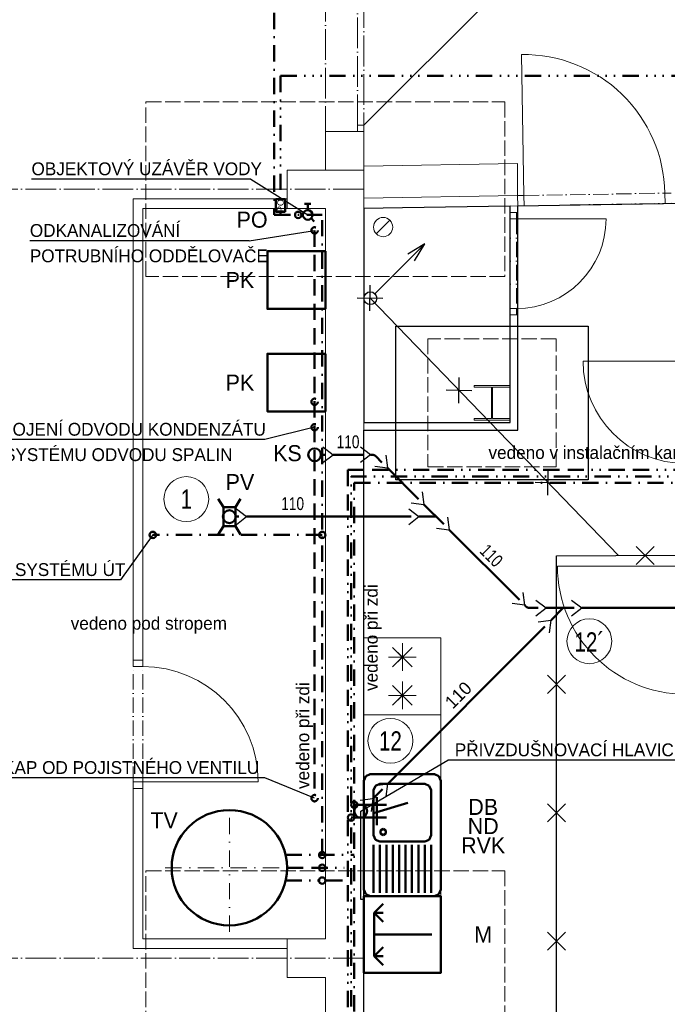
# Model space of a CAD drawing. Header units: millimetres. Extents: x -300186 to 535068, y -28581 to 763298.
# Tile 4 of 256: x -291718 to -286664, y 167630 to 175314. Entities that reach past the tile are written whole.
import ezdxf
from ezdxf.enums import TextEntityAlignment as Align

# ---------------------------------------------------------------- set-up
doc = ezdxf.new("R2010")
doc.units = ezdxf.units.MM
doc.header["$LTSCALE"] = 10
for name, pattern in [('ACAD_ISO02W100', [15, 12, -3]), ('ACAD_ISO04W100', [30, 24, -3, 0, -3]), ('ACAD_ISO10W100', [18, 12, -3, 0, -3]), ('AUSGEZOGEN', [0]), ('DASHDOT', [25.4, 12.7, -6.35, 0, -6.35]), ('DASHED', [19.05, 12.7, -6.35]), ('DIVIDE', [31.75, 12.7, -6.35, 0, -6.35, 0, -6.35]), ('DIVIDE3', [50.8, 12.7, -6.35, 12.7, -6.35, 0, -6.35, 0, -6.35]), ('DIVIDE5', [38.1, 12.7, -6.35, 0, -6.35, 0, -6.35, 0, -6.35])]:
    doc.linetypes.add(name, pattern=pattern)
for name, color, linetype, lineweight in [('CKKANALIZACE_DESTOVA_PODZ', 7, 'KANALIZACE_DESTOVA_PODZ', 25), ('NS_tlusta', 252, 'Continuous', 18), ('NS_velmi_tlusta', 252, 'Continuous', 18), ('text', 6, 'Continuous', 9), ('tlusta', 252, 'Continuous', 15), ('velmi_tlusta', 252, 'Continuous', 18), ('ZTI-DPS-armatury', 7, 'Continuous', 50), ('ZTI-DPS-bubliny', 40, 'Continuous', 18), ('ZTI-DPS-Popis4', 140, 'Continuous', 40), ('ZTI-DSP-armatury', 7, 'Continuous', 50), ('ZTI-DSP-kanal_kondenzat', 130, 'DASHED', 50), ('ZTI-DSP-kanal_pripojovaci', 30, 'Continuous', 30), ('ZTI-DSP-kanal_splaskova', 32, 'Continuous', 50), ('ZTI-DSP-objekty', 7, 'Continuous', 50), ('ZTI-DSP-potr_cirkulace', 21, 'DIVIDE3', 50), ('ZTI-DSP-potr_pozarni', 142, 'DIVIDE5', 50), ('ZTI-DSP-potr_studena', 5, 'DASHDOT', 50), ('ZTI-DSP-potr_tepla', 20, 'DIVIDE', 50), ('ZTI-DSP-pvc', 32, 'Continuous', 50), ('ZTI-DSP-zar_predmety', 3, 'Continuous', 50), ('ZTI-DSP-zar_predmety_ozn', 7, 'Continuous', 50), ('ZTI-stoupacky_voda', 7, 'Continuous', 50)]:
    doc.layers.add(name, color=color, linetype=linetype, lineweight=lineweight)
doc.layers.add('netisk', color=30, linetype='Continuous', plot=False)
doc.layers.add('ZTI-DSP-stoupacky_stred', color=7, linetype='Continuous', plot=False)
doc.layers.add('zarizovaci predmety', color=252, linetype='Continuous', lineweight=9, transparency=0.3)
doc.layers.add('ZTI-DPS-potr_studena-popis', color=7, linetype='Continuous')
doc.layers.add('ZTI-DSP-kanal_splaskova-popis', color=7, linetype='Continuous')
doc.layers.add('ZTI-DSP-zar_predmety-tecky', color=7, linetype='Continuous', lineweight=50, plot=False)
doc.styles.add('laplan', font='txt', dxfattribs={"height": 2})
doc.styles.add('laplan bold', font='txt', dxfattribs={"height": 2})
doc.styles.add('laplan N', font='txt')
doc.linetypes.add('KANALIZACE_DESTOVA_PODZ', pattern='A,35,-15,[102,CADKON.SHX,S=5,R=0,X=0,Y=5],-5,[106,CADKON.SHX,S=5,R=0,X=10,Y=0],30,-15', length=100)

# ---------------------------------------------------------------- blocks, each defined once
blk = doc.blocks.new('CA0501B2$')
at = {"color": 0, "linetype": 'AUSGEZOGEN'}
for p, q in [((-0.425, 0), (-0.05, 0)), ((-0.05, 0), (0.425, 0)), ((0.4604, -0.0146), (0.425, 0)), ((-0.4604, -0.0146), (-0.475, -0.05)), ((-0.475, -0.55), (-0.475, -0.05)), ((-0.4604, -0.0146), (-0.425, 0)), ((-0.45, -0.075), (-0.075, -0.075)), ((0, -0.075), (-0.0354, -0.0896)), ((0.35, -0.075), (0, -0.075)), ((0.3854, -0.0896), (0.35, -0.075)), ((0.4604, -0.0146), (0.475, -0.05)), ((0.475, -0.55), (0.475, -0.05)), ((-0.075, -0.125), (-0.45, -0.125)), ((-0.0354, -0.0896), (-0.05, -0.125)), ((-0.05, -0.125), (-0.05, -0.475)), ((0.0125, -0.1283), (0, -0.15)), ((0.0125, -0.1717), (0, -0.15)), ((0.0375, -0.1283), (0.0125, -0.1283)), ((0.05, -0.15), (0.0375, -0.1283)), ((0.05, -0.15), (0.0375, -0.1717)), ((0.4, -0.125), (0.3854, -0.0896)), ((0.4, -0.475), (0.4, -0.125)), ((-0.45, -0.175), (-0.075, -0.175)), ((-0.075, -0.225), (-0.45, -0.225)), ((0.0375, -0.1717), (0.0125, -0.1717)), ((-0.45, -0.275), (-0.075, -0.275)), ((-0.075, -0.325), (-0.45, -0.325)), ((-0.45, -0.375), (-0.075, -0.375)), ((-0.075, -0.425), (-0.45, -0.425)), ((-0.45, -0.475), (-0.075, -0.475)), ((-0.075, -0.525), (-0.45, -0.525)), ((-0.05, -0.475), (-0.0354, -0.5104)), ((-0.0354, -0.5104), (0, -0.525)), ((0, -0.525), (0.35, -0.525)), ((0.35, -0.525), (0.3854, -0.5104)), ((0.3854, -0.5104), (0.4, -0.475)), ((-0.475, -0.55), (-0.4604, -0.5854)), ((-0.425, -0.6), (-0.4604, -0.5854)), ((-0.425, -0.6), (-0.05, -0.6)), ((-0.05, -0.6), (0.425, -0.6)), ((0.425, -0.6), (0.4604, -0.5854)), ((0.475, -0.55), (0.4604, -0.5854))]:
    blk.add_line(p, q, dxfattribs=at)
blk = doc.blocks.new('*U357', base_point=(-150, -250))
at = {"color": 0, "linetype": 'ByBlock', "lineweight": -2}
for p, q in [((-150, -62.5), (-277.199746, 16.999841)), ((150, -62.5), (277.199746, 16.999841)), ((-150, -250), (-150, -62.5)), ((-150, -62.5), (150, -62.5)), ((150, -62.5), (150, -250)), ((-150, -250), (-277.199746, -329.499841)), ((150, -250), (-150, -250)), ((150, -250), (277.199746, -329.499841))]:
    blk.add_line(p, q, dxfattribs=at)
blk = doc.blocks.new('*U361')
at = {"color": 0, "linetype": 'ByBlock', "lineweight": -2}
blk.add_circle((0, 0), 50, dxfattribs=at)
blk = doc.blocks.new('*U363')
at = {"color": 0, "linetype": 'ByBlock', "lineweight": -2}
blk.add_circle((0, 0), 50, dxfattribs=at)
blk = doc.blocks.new('*U373', base_point=(14613, 15656.1))
at = {"color": 255, "lineweight": 25}
for q in [(14626.1, 15755.3), (14712.1, 15669.2)]:
    blk.add_line((14613, 15656.1), q, dxfattribs=at)
at = {"color": 0, "lineweight": -2}
for p, q in [((14507.5, 15635.6), (14575.9, 15635.6)), ((14604.2, 15647.3), (14613, 15656.1))]:
    blk.add_line(p, q, dxfattribs=at)
blk.add_arc((14575.9, 15675.6), 40, 270, 315, dxfattribs=at)
blk = doc.blocks.new('*U404')
at = {"color": 0, "linetype": 'ByBlock', "lineweight": -2}
blk.add_line((-50, 0), (-75, 0), dxfattribs=at)
at = {"color": 255, "linetype": 'ByBlock', "lineweight": 25}
blk.add_circle((0, 0), 50, dxfattribs=at)
blk = doc.blocks.new('*U405', base_point=(14596.5, 15407.7))
at = {"color": 255, "lineweight": 25}
for q in [(14675.9, 15468.6), (14675.9, 15346.8)]:
    blk.add_line((14596.5, 15407.7), q, dxfattribs=at)
at = {"color": 0, "lineweight": -2}
blk.add_line((14491, 15407.7), (14596.5, 15407.7), dxfattribs=at)
blk = doc.blocks.new('*U406')
at = {"color": 255, "linetype": 'ByBlock', "lineweight": 25}
for p in [(-60.9, 79.3), (60.9, 79.3)]:
    blk.add_line(p, (0, 0), dxfattribs=at)
at = {"color": 0, "linetype": 'ByBlock', "lineweight": -2}
blk.add_line((0, 0), (0, -1734.2), dxfattribs=at)
blk = doc.blocks.new('*U407')
at = {"color": 0, "linetype": 'ByBlock', "lineweight": -2}
blk.add_line((-50, 0), (-75, 0), dxfattribs=at)
at = {"color": 255, "linetype": 'ByBlock', "lineweight": 25}
blk.add_circle((0, 0), 50, dxfattribs=at)
blk = doc.blocks.new('*U455', base_point=(9395.2, 17186.7))
at = {"color": 255, "linetype": 'ByBlock', "lineweight": 25}
for p, q in [((9334.4, 17266), (9395.2, 17186.7)), ((9456.1, 17266), (9395.2, 17186.7)), ((9503, 17246.6), (9490, 17147.4)), ((9589.1, 17160.5), (9490, 17147.4))]:
    blk.add_line(p, q, dxfattribs=at)
at = {"color": 0, "linetype": 'ByBlock', "lineweight": -2}
for p, q in [((9395.2, 17186.7), (9395.2, 16967.7)), ((9490, 17147.4), (9395.2, 17052.7))]:
    blk.add_line(p, q, dxfattribs=at)
blk = doc.blocks.new('*U456')
at = {"color": 255, "linetype": 'ByBlock', "lineweight": 25}
for p in [(-60.9, 79.3), (60.9, 79.3)]:
    blk.add_line(p, (0, 0), dxfattribs=at)
at = {"color": 0, "linetype": 'ByBlock', "lineweight": -2}
blk.add_line((0, 0), (0, -3406.07), dxfattribs=at)
blk = doc.blocks.new('*U467')
at = {"color": 0, "linetype": 'ByBlock', "lineweight": -2}
for p, q in [((35.36, 35.36), (424.26, 424.26)), ((424.26, 424.26), (291.68, 344.71)), ((344.71, 291.68), (424.26, 424.26))]:
    blk.add_line(p, q, dxfattribs=at)
blk.add_circle((0, 0), 50, dxfattribs=at)
blk = doc.blocks.new('ad_zariz-mycka')
at = {"layer": 'zarizovaci predmety'}
for p, q in [((130, -80), (60, -150)), ((300, -80), (130, -80)), ((130, -80), (130, -150)), ((130, -80), (200, -150)), ((300, -80), (300, -530)), ((300, -80), (470, -80)), ((470, -80), (400, -150)), ((470, -80), (470, -150)), ((470, -80), (540, -150))]:
    blk.add_line(p, q, dxfattribs=at)
blk.add_lwpolyline([(0, 0), (600, 0), (600, -600), (0, -600)], close=True, dxfattribs=at)
blk = doc.blocks.new('ad_mraznicka')
at = {"layer": 'zarizovaci predmety', "ltscale": 15}
blk.add_lwpolyline([(-20, 0), (-20, -600), (580, -600), (580, 0)], close=True, dxfattribs=at)
for points in [[(130.8, -192), (130.8, -408), (130.8, -300), (238.8, -300), (22.8, -300), (130.8, -300), (207.1, -223.6), (54.4, -376.4), (130.8, -300), (54.4, -223.6), (207.1, -376.4)], [(429.2, -192), (429.2, -408), (429.2, -300), (321.2, -300), (537.2, -300), (429.2, -300), (352.9, -223.6), (505.6, -376.4), (429.2, -300), (505.6, -223.6), (352.9, -376.4)]]:
    blk.add_lwpolyline(points, dxfattribs=at)
blk = doc.blocks.new('*U518')
at = {"layer": 'zarizovaci predmety'}
blk.add_lwpolyline([(0, 0), (2615, 0), (2615, -600), (0, -600)], close=True, dxfattribs=at)
blk = doc.blocks.new('slepak')
at = {"layer": 'netisk', "color": 252}
for points in [[(5403.6, 106199), (6603.6, 106199), (6603.6, 107949), (7903.6, 107971.2), (7903.6, 101688.5), (9603.6, 101688.5), (9603.6, 97276.5), (6543.6, 97276.5), (6543.6, 97546.5), (6263.6, 97546.5), (6263.6, 97276.5), (5403.6, 97276.5)], [(5403.6, 106259), (6543.6, 106259), (6543.6, 107948), (5703.6, 107933.6), (5403.6, 107928.5), (5403.6, 107633.6)]]:
    blk.add_lwpolyline(points, close=True, dxfattribs=at)
at = {"layer": 'netisk', "elevation": 319.2}
blk.add_lwpolyline([(5653.6, 107011.5), (7153.6, 107011.5), (7153.6, 105811.5), (5653.6, 105811.5)], close=True, dxfattribs=at)
at = {"layer": 'NS_tlusta', "color": 252, "linetype": 'ByBlock'}
for p, q in [((6652.2, 108029.8), (6633.4, 109129.7)), ((6602.2, 108029), (6652.2, 108029.8)), ((6653.6, 107949.8), (6652.2, 108029.8)), ((7752, 108048.6), (7802, 108049.5)), ((7752, 108048.6), (7753.4, 107968.6)), ((7753.4, 107968.6), (7803.4, 107969.5)), ((6543.6, 107898), (6543.6, 107848)), ((6593.6, 107898), (6593.6, 107848)), ((6603.6, 107949), (6653.6, 107949.8)), ((6543.6, 107848), (6593.6, 107848)), ((6593.6, 107848), (7293.6, 107848)), ((6593.6, 107148), (6543.6, 107148)), ((6543.6, 107148), (6543.6, 107098)), ((6593.6, 107148), (6593.6, 107098)), ((7913.6, 106738.5), (7113.6, 106738.5)), ((7913.6, 105138.5), (6913.6, 105138.5))]:
    blk.add_line(p, q, dxfattribs=at)
at = {"layer": 'NS_tlusta', "color": 252}
for p, q in [((6602.2, 108029), (6602.2, 108279)), ((5403.6, 107928.5), (5703.6, 107933.6)), ((5403.6, 107928.5), (5403.6, 107633.6)), ((6543.6, 107948), (6603.6, 107949)), ((5500.5, 107730.6), (5606.6, 107836.6)), ((6543.6, 107098), (6603.6, 107098)), ((5403.6, 106259), (5403.6, 106199))]:
    blk.add_line(p, q, dxfattribs=at)
at = {"layer": 'NS_tlusta', "color": 252, "linetype": 'ACAD_ISO10W100'}
for p, q in [((6652.2, 108029.8), (7752, 108048.6)), ((6653.6, 107949.8), (7753.4, 107968.6)), ((6543.6, 107848), (6543.6, 107148)), ((6593.6, 107848), (6593.6, 107148))]:
    blk.add_line(p, q, dxfattribs=at)
at = {"layer": 'NS_tlusta', "linetype": 'ByBlock'}
for p, q in [((3603.6, 104353.5), (3603.6, 104403.5)), ((3678.6, 104353.5), (3603.6, 104353.5)), ((3678.6, 104353.5), (3678.6, 104403.5)), ((3678.6, 103453.5), (4578.6, 103453.5))]:
    blk.add_line(p, q, dxfattribs=at)
at = {"layer": 'NS_tlusta', "linetype": 'ACAD_ISO10W100'}
for p, q in [((3603.6, 103453.5), (3603.6, 104353.5)), ((3678.6, 103453.5), (3678.6, 104353.5))]:
    blk.add_line(p, q, dxfattribs=at)
at = {"layer": 'NS_tlusta', "color": 252, "linetype": 'ACAD_ISO02W100'}
blk.add_lwpolyline([(5903.6, 105911.5), (6903.6, 105911.5), (6903.6, 106911.5), (5903.6, 106911.5)], close=True, dxfattribs=at)
at = {"layer": 'NS_tlusta', "color": 252}
blk.add_circle((5553.6, 107783.6), 75, dxfattribs=at)
at = {"layer": 'NS_tlusta', "color": 252, "linetype": 'ByBlock'}
for centre, radius, start, end in [((6652.2, 108029.8), 1100, 0.97899, 90.97899), ((6593.6, 107848), 700, 270, 0), ((7913.6, 106738.5), 800, 180, 270), ((7913.6, 105138.5), 1000, 180, 270)]:
    blk.add_arc(centre, radius, start, end, dxfattribs=at)
at = {"layer": 'NS_tlusta', "linetype": 'ByBlock'}
blk.add_arc((3678.6, 103453.5), 900, 0, 90, dxfattribs=at)
at = {"layer": 'NS_velmi_tlusta', "color": 252}
for p, q in [((6603.6, 107949), (6602.2, 108029)), ((6543.6, 107898), (6543.6, 107948)), ((6543.6, 107898), (6603.6, 107898)), ((6603.6, 107898), (6603.6, 107949)), ((6543.6, 106259), (6543.6, 107098)), ((6543.6, 107098), (6603.6, 107098)), ((6603.6, 106199), (6603.6, 107098)), ((6543.6, 106533.5), (6543.6, 106546.5)), ((6543.6, 106276.5), (6263.6, 106276.5)), ((6543.6, 106276.5), (6543.6, 106289.5)), ((5403.6, 106259), (6543.6, 106259)), ((6603.6, 106199), (5403.6, 106199))]:
    blk.add_line(p, q, dxfattribs=at)
for points in [[(5403.6, 107633.6), (5403.6, 107928.5), (5703.6, 107933.6)], [(6263.6, 106276.5), (6263.6, 106289.5), (6399.6, 106289.5), (6399.6, 106533.5), (6263.6, 106533.5), (6263.6, 106546.5), (6543.6, 106546.5)], [(6543.6, 106533.5), (6407.6, 106533.5), (6407.6, 106289.5), (6543.6, 106289.5)]]:
    blk.add_lwpolyline(points, dxfattribs=at)
at = {"layer": 'tlusta', "color": 252, "linetype": 'ACAD_ISO04W100'}
for p, q in [((5103.6, 112028.5), (5103.6, 108528.5)), ((5353.6, 108578.5), (5353.6, 111978.5)), ((5403.6, 111978.5), (5403.6, 108578.5)), ((5403.6, 108078.5), (-3296.4, 108078.5)), ((5403.6, 102078.5), (-900.7, 102078.5))]:
    blk.add_line(p, q, dxfattribs=at)
at = {"layer": 'tlusta', "color": 252}
for p, q in [((5403.6, 108578.5), (6605.7, 109780.6)), ((5353.6, 108578.5), (5353.6, 108528.5)), ((5403.6, 108578.5), (5353.6, 108578.5)), ((5403.6, 108578.5), (5403.6, 108528.5)), ((6602.2, 108279), (5403.6, 108258.5)), ((5103.6, 108228.5), (5403.6, 108228.5)), ((5403.6, 108008.5), (5403.6, 107928.5))]:
    blk.add_line(p, q, dxfattribs=at)
at = {"layer": 'tlusta', "color": 252, "linetype": 'ACAD_ISO02W100'}
for points in [[(6504.2, 107397.3), (3702.9, 107397.3), (3702.9, 108759.7), (6504.2, 108759.7)], [(6504.2, 101397.3), (3702.9, 101397.3), (3702.9, 102759.7), (6504.2, 102759.7)]]:
    blk.add_lwpolyline(points, close=True, dxfattribs=at)
at = {"layer": 'velmi_tlusta', "color": 252}
for p, q in [((5103.6, 108528.5), (5103.6, 108228.5)), ((5103.6, 108528.5), (5403.6, 108528.5)), ((5403.6, 108528.5), (5403.6, 108008.5)), ((4803.6, 108003.5), (3603.6, 108003.5)), ((3603.6, 108003.5), (3603.6, 104403.5)), ((6602.2, 108029), (5403.6, 108008.5)), ((4803.6, 107928.5), (3678.6, 107928.5)), ((5103.6, 107928.5), (5103.6, 102228.5)), ((6543.6, 107948), (5703.6, 107933.6)), ((5403.6, 107633.6), (5403.6, 106259)), ((5403.6, 106199), (5403.6, 97276.5)), ((3603.6, 103453.5), (3678.6, 103453.5)), ((3603.6, 103403.5), (3603.6, 103453.5)), ((3678.6, 103403.5), (3678.6, 103453.5)), ((3603.6, 103403.5), (3603.6, 102153.5)), ((3603.6, 103403.5), (3678.6, 103403.5)), ((3678.6, 103403.5), (3678.6, 102228.5)), ((4803.6, 102228.5), (3678.6, 102228.5)), ((4803.6, 102153.5), (3603.6, 102153.5)), ((5103.6, 101928.5), (5103.6, 96228.5))]:
    blk.add_line(p, q, dxfattribs=at)
for points in [[(5103.6, 108228.5), (4803.6, 108228.5), (4803.6, 107928.5), (5103.6, 107928.5)], [(3603.6, 104403.5), (3678.6, 104403.5), (3678.6, 107928.5)], [(5103.6, 102228.5), (4803.6, 102228.5), (4803.6, 101928.5), (5103.6, 101928.5)]]:
    blk.add_lwpolyline(points, dxfattribs=at)
at = {"layer": 'zarizovaci predmety', "color": 252, "rotation": 90}
for name, p in [('ad_mraznicka', (5403.6, 103998.3)), ('*U518', (5403.6, 101963.3)), ('ad_zariz-mycka', (5403.6, 101963.3))]:
    blk.add_blockref(name, p, dxfattribs=at)
at = {"layer": 'zarizovaci predmety', "color": 252, "ltscale": 15, "xscale": 1000, "yscale": 1000, "zscale": 1000, "rotation": 90}
blk.add_blockref('CA0501B2$', (5403.6, 103038.3), dxfattribs=at)
at = {"layer": 'text', "color": 252, "char_height": 150, "attachment_point": 1, "rotation": 90, "style": 'laplan N'}
for insert in [(4060.2, 107758.5), (4114, 90532.7)]:
    blk.add_mtext_dynamic_manual_height_columns('\\pi1880.72915;SKLADOVACÍ HALA\\P\\pi2434.22915;(MLÝN)', width=5545.815, gutter_width=500, heights=[0], dxfattribs=dict(at, insert=insert))
blk = doc.blocks.new('*U558')
at = {"color": 0, "linetype": 'ByBlock', "lineweight": -2}
for p, q in [((12.5, 87.5), (62.5, 87.5)), ((37.5, 37.5), (37.5, 87.5))]:
    blk.add_line(p, q, dxfattribs=at)
at = {"linetype": 'ByBlock'}
blk.add_line((64, -26.5), (87.8, -50.3), dxfattribs=at)
at = {"color": 0, "linetype": 'ByBlock', "lineweight": -2}
blk.add_circle((37.5, 0), 37.5, dxfattribs=at)
blk = doc.blocks.new('*U596', base_point=(14613, 15656.1))
at = {"color": 255, "lineweight": 25}
for q in [(14626.1, 15755.3), (14712.1, 15669.2)]:
    blk.add_line((14613, 15656.1), q, dxfattribs=at)
at = {"color": 0, "lineweight": -2}
for p, q in [((14507.5, 15635.6), (14575.9, 15635.6)), ((14604.2, 15647.3), (14613, 15656.1))]:
    blk.add_line(p, q, dxfattribs=at)
blk.add_arc((14575.9, 15675.6), 40, 270, 315, dxfattribs=at)
blk = doc.blocks.new('*U604')
at = {"color": 0, "linetype": 'Continuous'}
blk.add_circle((0, 0), 25, dxfattribs=at)
at = {"layer": 'ZTI-DSP-stoupacky_stred', "linetype": 'Continuous'}
blk.add_lwpolyline([(0, 0), (0, 0)], dxfattribs=at)
blk = doc.blocks.new('*U605')
at = {"color": 0, "linetype": 'Continuous', "lineweight": -2}
blk.add_circle((0, 0), 50, dxfattribs=at)
at = {"layer": 'ZTI-DSP-stoupacky_stred', "linetype": 'Continuous'}
blk.add_lwpolyline([(0, 0), (0, 0)], dxfattribs=at)
blk = doc.blocks.new('*U609', base_point=(9395.2, 17186.7))
at = {"color": 255, "linetype": 'ByBlock', "lineweight": 25}
for p, q in [((9334.4, 17266), (9395.2, 17186.7)), ((9456.1, 17266), (9395.2, 17186.7)), ((9503, 17246.6), (9490, 17147.4)), ((9589.1, 17160.5), (9490, 17147.4))]:
    blk.add_line(p, q, dxfattribs=at)
at = {"color": 0, "linetype": 'ByBlock', "lineweight": -2}
for p, q in [((9395.2, 17186.7), (9395.2, 16967.7)), ((9490, 17147.4), (9395.2, 17052.7))]:
    blk.add_line(p, q, dxfattribs=at)
blk = doc.blocks.new('*U610', base_point=(-144.84777, 0))
at = {"color": 0, "linetype": 'ByBlock', "lineweight": -2}
blk.add_line((-50, 0), (-84.84777, 0), dxfattribs=at)
at = {"color": 255, "linetype": 'ByBlock', "lineweight": 25}
blk.add_circle((0, 0), 50, dxfattribs=at)
blk = doc.blocks.new('*U611')
at = {"color": 255, "linetype": 'ByBlock', "lineweight": 25}
for p in [(-60.9, 79.3), (60.9, 79.3)]:
    blk.add_line(p, (0, 0), dxfattribs=at)
at = {"color": 0, "linetype": 'ByBlock', "lineweight": -2}
blk.add_line((0, 0), (0, -231.87), dxfattribs=at)
blk = doc.blocks.new('*U612')
at = {"color": 255, "linetype": 'ByBlock', "lineweight": 25}
for p in [(-60.9, 79.3), (60.9, 79.3)]:
    blk.add_line(p, (0, 0), dxfattribs=at)
at = {"color": 0, "linetype": 'ByBlock', "lineweight": -2}
blk.add_line((0, 0), (0, -343.14), dxfattribs=at)
blk = doc.blocks.new('*U613')
at = {"color": 255, "linetype": 'ByBlock', "lineweight": 25}
for p in [(-60.9, 79.3), (60.9, 79.3)]:
    blk.add_line(p, (0, 0), dxfattribs=at)
at = {"color": 0, "linetype": 'ByBlock', "lineweight": -2}
blk.add_line((0, 0), (0, -774), dxfattribs=at)
blk = doc.blocks.new('*U614')
at = {"color": 255, "linetype": 'ByBlock', "lineweight": 25}
for p in [(-60.9, 79.3), (60.9, 79.3)]:
    blk.add_line(p, (0, 0), dxfattribs=at)
at = {"color": 0, "linetype": 'ByBlock', "lineweight": -2}
blk.add_line((0, 0), (0, -1284.21), dxfattribs=at)
blk = doc.blocks.new('*U615')
at = {"color": 0, "linetype": 'ByBlock', "lineweight": -2}
blk.add_circle((0, 0), 50, dxfattribs=at)
blk = doc.blocks.new('*U616')
at = {"color": 0, "linetype": 'ByBlock', "lineweight": -2}
blk.add_circle((0, 0), 25, dxfattribs=at)
blk = doc.blocks.new('*U617')
at = {"color": 0, "linetype": 'ByBlock', "lineweight": -2}
blk.add_circle((0, 0), 25, dxfattribs=at)
blk = doc.blocks.new('*U619')
at = {"color": 0, "linetype": 'Continuous'}
blk.add_circle((0, 0), 25, dxfattribs=at)
at = {"layer": 'ZTI-DSP-stoupacky_stred', "linetype": 'Continuous'}
blk.add_lwpolyline([(0, 0), (0, 0)], dxfattribs=at)
blk = doc.blocks.new('*U624')
at = {"color": 0, "linetype": 'ByBlock', "lineweight": -2}
blk.add_circle((0, 0), 25, dxfattribs=at)
blk = doc.blocks.new('*U630')
at = {"color": 0, "linetype": 'ByBlock', "lineweight": -2}
blk.add_circle((0, 0), 25, dxfattribs=at)
blk = doc.blocks.new('*U631')
at = {"color": 0, "linetype": 'Continuous'}
blk.add_circle((0, 0), 25, dxfattribs=at)
at = {"layer": 'ZTI-DSP-stoupacky_stred', "linetype": 'Continuous'}
blk.add_lwpolyline([(0, 0), (0, 0)], dxfattribs=at)
blk = doc.blocks.new('*U632')
at = {"color": 0, "linetype": 'Continuous'}
blk.add_circle((0, 0), 25, dxfattribs=at)
at = {"layer": 'ZTI-DSP-stoupacky_stred', "linetype": 'Continuous'}
blk.add_lwpolyline([(0, 0), (0, 0)], dxfattribs=at)
blk = doc.blocks.new('*U603')
at = {"color": 0, "linetype": 'Continuous'}
blk.add_circle((0, 0), 25, dxfattribs=at)
at = {"layer": 'ZTI-DSP-stoupacky_stred', "linetype": 'Continuous'}
blk.add_lwpolyline([(0, 0), (0, 0)], dxfattribs=at)
blk = doc.blocks.new('*U453')
at = {"color": 0, "linetype": 'Continuous', "lineweight": -2}
blk.add_circle((0, 0), 50, dxfattribs=at)
at = {"layer": 'ZTI-DSP-stoupacky_stred', "linetype": 'Continuous'}
blk.add_lwpolyline([(0, 0), (0, 0)], dxfattribs=at)
blk = doc.blocks.new('*U452')
at = {"color": 0, "linetype": 'Continuous', "lineweight": -2}
blk.add_circle((0, 0), 50, dxfattribs=at)
at = {"layer": 'ZTI-DSP-stoupacky_stred', "linetype": 'Continuous'}
blk.add_lwpolyline([(0, 0), (0, 0)], dxfattribs=at)
blk = doc.blocks.new('*U355')
at = {"color": 0, "linetype": 'ByBlock', "lineweight": -2}
for p, q in [((16.89, 75), (-63.87, 341.62)), ((-50, 175), (-50, 0)), ((50, 175), (50, 0)), ((110, 100), (-110, 100))]:
    blk.add_line(p, q, dxfattribs=at)

msp = doc.modelspace()

# ---------------------------------------------------------------- linework, layer by layer
at = {"layer": 'CKKANALIZACE_DESTOVA_PODZ', "color": 1}
for points in [[(-288985.426, 173041.931), (-288981.823, 173241.898)], [(-289083.608, 173143.716), (-288883.641, 173140.113)], [(-288291.172, 172322.201), (-288287.569, 172522.168)], [(-288389.355, 172423.986), (-288189.387, 172420.383)], [(-287596.919, 171602.47), (-287593.316, 171802.438)], [(-287695.101, 171704.255), (-287495.133, 171700.652)], [(-286766.994, 171062.024), (-286908.415, 171203.445)], [(-286908.415, 171062.024), (-286766.994, 171203.445)], [(-287458.306, 170197.556), (-287599.727, 170056.135)], [(-287458.306, 170056.135), (-287599.727, 170197.556)], [(-287458.532, 169195.771), (-287599.953, 169054.35)], [(-287458.532, 169054.35), (-287599.953, 169195.771)], [(-287458.758, 168193.986), (-287600.179, 168052.565)], [(-287458.758, 168052.565), (-287600.179, 168193.986)]]:
    msp.add_lwpolyline(points, dxfattribs=at)
at = {"layer": 'CKKANALIZACE_DESTOVA_PODZ'}
for points in [[(-288981.905, 173140.132), (-287044.468, 171131.598)], [(-287528.791, 171128.63), (-283364.167, 171154.006), (-267512.949, 171248.907), (-265562.974, 171260.624)], [(-287531.524, 159005.789), (-287530.946, 161569.207), (-287528.791, 171128.63)]]:
    msp.add_lwpolyline(points, dxfattribs=at)
at = {"layer": 'ZTI-DPS-bubliny'}
for centre in [(-290417.636, 171572.746), (-287272.742, 170462.874), (-288825.094, 169686.371)]:
    msp.add_circle(centre, 175, dxfattribs=at)
at = {"layer": 'ZTI-DSP-kanal_pripojovaci'}
msp.add_lwpolyline([(-289031.905, 168448.747), (-289056.905, 168448.747), (-289056.905, 169137.4)], dxfattribs=at)
at = {"layer": 'ZTI-DSP-zar_predmety'}
for p, q in [((-288951.905, 168344.9), (-288881.905, 168414.9)), ((-288951.905, 168174.9), (-288951.905, 168344.9)), ((-288951.905, 168344.9), (-288881.905, 168344.9)), ((-288951.905, 168344.9), (-288881.905, 168274.9)), ((-288951.905, 168174.9), (-288501.905, 168174.9)), ((-288951.905, 168174.9), (-288951.905, 168004.9)), ((-288951.905, 168004.9), (-288881.905, 168074.9)), ((-288951.905, 168004.9), (-288881.905, 168004.9)), ((-288951.905, 168004.9), (-288881.905, 167934.9))]:
    msp.add_line(p, q, dxfattribs=at)

# ---------------------------------------------------------------- block references
at = {"layer": 'CKKANALIZACE_DESTOVA_PODZ'}
msp.add_blockref('*U467', (-288981.905, 173140.132), dxfattribs=at)
at = {"layer": 'ZTI-DSP-kanal_splaskova', "xscale": -1}
for name, p in [('*U407', (-290081.905, 171435.872)), ('*U373', (-287776.431, 170743.612))]:
    msp.add_blockref(name, p, dxfattribs=at)
at = {"layer": 'ZTI-DSP-kanal_splaskova', "xscale": -1, "rotation": 89.99999999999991}
msp.add_blockref('*U455', (-287610.925, 170723.106), dxfattribs=at)
at = {"layer": 'ZTI-DSP-kanal_splaskova'}
for name, p, rotation in [('*U456', (-287331.925, 170723.106), 90), ('*U406', (-288844.8, 169350.274), 135.1036333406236), ('*U405', (-288961.619, 169233.032), 225.1036333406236), ('*U404', (-289056.905, 169137.4), 225.1036333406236)]:
    msp.add_blockref(name, p, dxfattribs=dict(at, rotation=rotation))
at = {"layer": 'ZTI-DSP-zar_predmety'}
for name, p, xscale, yscale, zscale, rotation in [('*U357', (-290128.78, 171510.872), 0.5, 0.5, 0.5, 270), ('CA0501B2$', (-289031.905, 168949.9), 1000, 1000, 1000, 90)]:
    msp.add_blockref(name, p, dxfattribs=dict(at, xscale=xscale, yscale=yscale, zscale=zscale, rotation=rotation))
at = {"layer": 'ZTI-DSP-zar_predmety-tecky'}
for name, p, rotation in [('*U363', (-290081.905, 171435.872), 89.99999999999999), ('*U361', (-289056.905, 169137.4), 89.99999999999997)]:
    msp.add_blockref(name, p, dxfattribs=dict(at, rotation=rotation))

# ---------------------------------------------------------------- texts
at = {"layer": 'ZTI-DPS-Popis4', "style": 'laplan bold', "width": 0.8}
for s, p in [('1', (-290417.636, 171572.746)), ('12´', (-287272.742, 170462.874)), ('12', (-288825.094, 169686.371))]:
    msp.add_text(s, height=150, dxfattribs=at).set_placement(p, align=Align.MIDDLE)
at = {"layer": 'ZTI-DSP-kanal_splaskova-popis', "color": 1, "style": 'laplan N'}
msp.add_text('110 ', height=100, rotation=45.1036333, dxfattribs=at).set_placement((-288246.959, 170021.121), align=Align.CENTER)
at = {"layer": 'ZTI-DSP-kanal_splaskova-popis', "color": 1, "insert": (-288073.043, 171095.824), "char_height": 100, "attachment_point": 8, "rotation": 315, "style": 'laplan N'}
msp.add_mtext('\\W0.8;110 ', dxfattribs=at)
at = {"layer": 'ZTI-DSP-zar_predmety_ozn', "style": 'laplan N'}
for s, p in [('PK', (-289999.081, 173281.612)), ('DB', (-288101.141, 169170.682)), ('ND', (-288101.141, 169020.682)), ('RVK', (-288101.141, 168870.682)), ('M', (-288101.141, 168174.9))]:
    msp.add_text(s, height=125, dxfattribs=at).set_placement(p, align=Align.MIDDLE_CENTER)

# ---------------------------------------------------------------- next in the draw order: block references
msp.add_blockref('slepak', (-294435.48, 65911.631))

# ---------------------------------------------------------------- next in the draw order: linework, layer by layer
for p, q in [((-289914.349, 174069.955), (-291625.884, 174069.955)), ((-289914.349, 174069.955), (-289470.261, 173790.131)), ((-289927.161, 173588.742), (-289416.753, 173668.993)), ((-289927.161, 173588.742), (-291638.695, 173588.742)), ((-289416.753, 172133.132), (-289804.713, 172037.34)), ((-289804.713, 172037.34), (-292103.797, 172037.34)), ((-290678.828, 171292.816), (-290931.739, 170942.275)), ((-290931.739, 170942.275), (-293013.964, 170942.275)), ((-289056.905, 169137.4), (-288377.83, 169535.842)), ((-286078.746, 169535.842), (-288377.83, 169535.842)), ((-289804.713, 169397.77), (-292103.797, 169397.77)), ((-289416.753, 169238.821), (-289804.713, 169397.77))]:
    msp.add_line(p, q)
at = {"color": 40, "linetype": 'DASHDOT', "lineweight": 18}
for p, q in [((-290081.905, 168195.5), (-290081.905, 169195.5)), ((-290581.905, 168695.5), (-289581.905, 168695.5))]:
    msp.add_line(p, q, dxfattribs=at)
at = {"layer": 'ZTI-DSP-kanal_kondenzat'}
msp.add_lwpolyline([(-289416.753, 173668.993), (-289416.753, 171918.22), (-289416.753, 169263.821)], dxfattribs=at)
at = {"layer": 'ZTI-DSP-objekty'}
for points in [[(-289331.905, 173506.612), (-289785.031, 173506.612), (-289785.031, 173056.612), (-289331.905, 173056.612)], [(-289331.905, 172706.612), (-289785.031, 172706.612), (-289785.031, 172256.612), (-289331.905, 172256.612)]]:
    msp.add_lwpolyline(points, close=True, dxfattribs=at)
msp.add_circle((-290081.905, 168695.5), 450, dxfattribs=at)
at = {"layer": 'ZTI-DSP-potr_cirkulace'}
for points in [[(-289156.905, 171800.118), (-284961.905, 171800.118)], [(-289156.905, 171800.118), (-289156.905, 163458.106), (-277656.905, 163458.106)], [(-289631.905, 168695.5), (-289156.905, 168695.5)]]:
    msp.add_lwpolyline(points, dxfattribs=at)
at = {"layer": 'ZTI-DSP-potr_pozarni'}
for points in [[(-289682.609, 174874.54), (-278293.676, 174874.54), (-278293.676, 174571.631)], [(-289682.609, 174874.54), (-289682.609, 173913.231)], [(-289720.109, 173813.231), (-289645.109, 173813.231), (-289645.109, 173913.231), (-289720.109, 173913.231), (-289720.109, 173813.231)], [(-289682.609, 173813.231), (-289682.609, 173790.131)]]:
    msp.add_lwpolyline(points, dxfattribs=at)
at = {"layer": 'ZTI-DSP-potr_studena'}
for points in [[(-297429.994, 186040.131), (-289731.905, 186040.131), (-289731.905, 173790.131), (-289356.905, 173790.131)], [(-289356.905, 168795.5), (-289356.905, 173790.131)], [(-289106.905, 171700.118), (-284831.905, 171700.118)], [(-270126.905, 165092.356), (-270231.905, 165092.356), (-270231.905, 163508.106), (-289106.905, 163508.106), (-289106.905, 171700.118)], [(-289356.905, 171292.816), (-290678.828, 171292.816)], [(-289031.905, 169187.4), (-289106.905, 169187.4)], [(-289643.157, 168795.5), (-289106.905, 168795.5)]]:
    msp.add_lwpolyline(points, dxfattribs=at)
at = {"layer": 'ZTI-DSP-potr_tepla'}
for points in [[(-284881.905, 171750.118), (-289131.905, 171750.118)], [(-277656.905, 163483.106), (-289131.905, 163483.106), (-289131.905, 171750.118)], [(-289031.905, 169087.4), (-289131.905, 169087.4)], [(-289643.157, 168595.5), (-289131.905, 168595.5)]]:
    msp.add_lwpolyline(points, dxfattribs=at)
at = {"layer": 'ZTI-DSP-zar_predmety'}
msp.add_lwpolyline([(-288431.905, 168474.9), (-288431.905, 168474.9), (-288431.905, 167874.9), (-289031.905, 167874.9), (-289031.905, 168474.9), (-288431.905, 168474.9)], dxfattribs=at)

# ---------------------------------------------------------------- next in the draw order: block references
at = {"layer": 'ZTI-DPS-armatury'}
msp.add_blockref('*U558', (-289507.761, 173790.131), dxfattribs=at)
at = {"layer": 'ZTI-DSP-armatury', "rotation": 270}
msp.add_blockref('*U355', (-289031.905, 169137.4), dxfattribs=at)
at = {"layer": 'ZTI-DSP-kanal_kondenzat'}
for name, p, rotation in [('*U630', (-289416.753, 173668.993), 269.9999999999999), ('*U616', (-289416.753, 172331.612), 270), ('*U617', (-289416.753, 172133.132), 270), ('*U624', (-289416.753, 169238.821), 270)]:
    msp.add_blockref(name, p, dxfattribs=dict(at, rotation=rotation))
at = {"layer": 'ZTI-DSP-kanal_splaskova'}
for name, p, rotation in [('*U596', (-288980.039, 171918.22), 134.9999999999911), ('*U612', (-288848.509, 171815.69), 44.99999999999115), ('*U614', (-289946.905, 171435.872), 90), ('*U613', (-288366.161, 171333.342), 44.99999999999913)]:
    msp.add_blockref(name, p, dxfattribs=dict(at, rotation=rotation))
at = {"layer": 'ZTI-DSP-kanal_splaskova', "xscale": -1, "rotation": 44.99999999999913}
msp.add_blockref('*U609', (-288563.443, 171530.624), dxfattribs=at)
at = {"layer": 'ZTI-DSP-pvc'}
for name, rotation in [('*U610', 180), ('*U611', 90)]:
    msp.add_blockref(name, (-289271.905, 171918.22), dxfattribs=dict(at, rotation=rotation))
at = {"layer": 'ZTI-DSP-zar_predmety-tecky', "rotation": 269.9999999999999}
msp.add_blockref('*U615', (-289416.753, 171918.22), dxfattribs=at)
at = {"layer": 'ZTI-stoupacky_voda', "rotation": 180}
for name, p in [('*U619', (-289544.405, 173790.131)), ('*U632', (-290678.828, 171292.816)), ('*U631', (-289356.905, 171292.816)), ('*U603', (-289356.905, 168795.5)), ('*U604', (-289356.905, 168595.5))]:
    msp.add_blockref(name, p, dxfattribs=at)
at = {"layer": 'ZTI-stoupacky_voda', "xscale": 0.5, "yscale": 0.5, "zscale": 0.5, "rotation": 179.9999999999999}
msp.add_blockref('*U453', (-289106.905, 169187.4), dxfattribs=at)
at = {"layer": 'ZTI-stoupacky_voda', "xscale": 0.5, "yscale": 0.5, "rotation": 180}
for name, p in [('*U452', (-289131.905, 169087.4)), ('*U605', (-289356.905, 168695.5))]:
    msp.add_blockref(name, p, dxfattribs=at)

# ---------------------------------------------------------------- next in the draw order: texts
at = {"layer": 'text', "color": 0, "style": 'laplan N'}
for s, p in [('OBJEKTOVÝ UZÁVĚR VODY', (-291625.884, 174069.955)), ('ODKANALIZOVÁNÍ', (-291638.695, 173588.742)), ('POTRUBNÍHO ODDĚLOVAČE', (-291638.695, 173390.876)), ('NAPOJENÍ ODVODU KONDENZÁTU ', (-292048.465, 172037.34)), ('ZE SYSTÉMU ODVODU SPALIN', (-292048.465, 171839.474)), ('PŘÍVOD VODY DO SYSTÉMU ÚT', (-292958.632, 170942.275)), ('PŘIVZDUŠNOVACÍ HLAVICE DN 110 ', (-288322.498, 169535.842)), ('ODKAP OD POJISTNÉHO VENTILU', (-292048.465, 169397.77))]:
    msp.add_text(s, height=100, dxfattribs=at).set_placement(p, align=Align.BOTTOM_LEFT)
at = {"layer": 'ZTI-DPS-potr_studena-popis', "color": 0, "style": 'laplan'}
for s, p in [('vedeno v instalačním kanálu', (-288059.608, 171935.932)), ('vedeno pod stropem', (-291319.677, 170603.502))]:
    msp.add_text(s, height=100, dxfattribs=at).set_placement(p, align=Align.MIDDLE_LEFT)
for p in [(-288974.695, 170075.166), (-289508.494, 169310.521)]:
    msp.add_text('vedeno při zdi', height=100, rotation=90, dxfattribs=at).set_placement(p, align=Align.MIDDLE_LEFT)
at = {"layer": 'ZTI-DSP-kanal_splaskova-popis', "color": 1, "char_height": 100, "attachment_point": 8, "style": 'laplan N'}
for insert in [(-289155.97, 171968.22), (-289588.132, 171485.872)]:
    msp.add_mtext('\\W0.8;110 ', dxfattribs=dict(at, insert=insert))
at = {"layer": 'ZTI-DSP-zar_predmety_ozn', "style": 'laplan N'}
msp.add_text('PO', height=50, rotation=90, dxfattribs=at).set_placement((-289682.609, 173863.231), align=Align.MIDDLE_CENTER)
for s, p in [('PO', (-289904.195, 173753.188)), ('PK', (-289999.081, 172481.612)), ('KS', (-289628.764, 171931.002)), ('PV', (-289999.081, 171705.216)), ('TV', (-290591.205, 169066.582))]:
    msp.add_text(s, height=125, dxfattribs=at).set_placement(p, align=Align.MIDDLE_CENTER)

doc.saveas('drawing.dxf')
